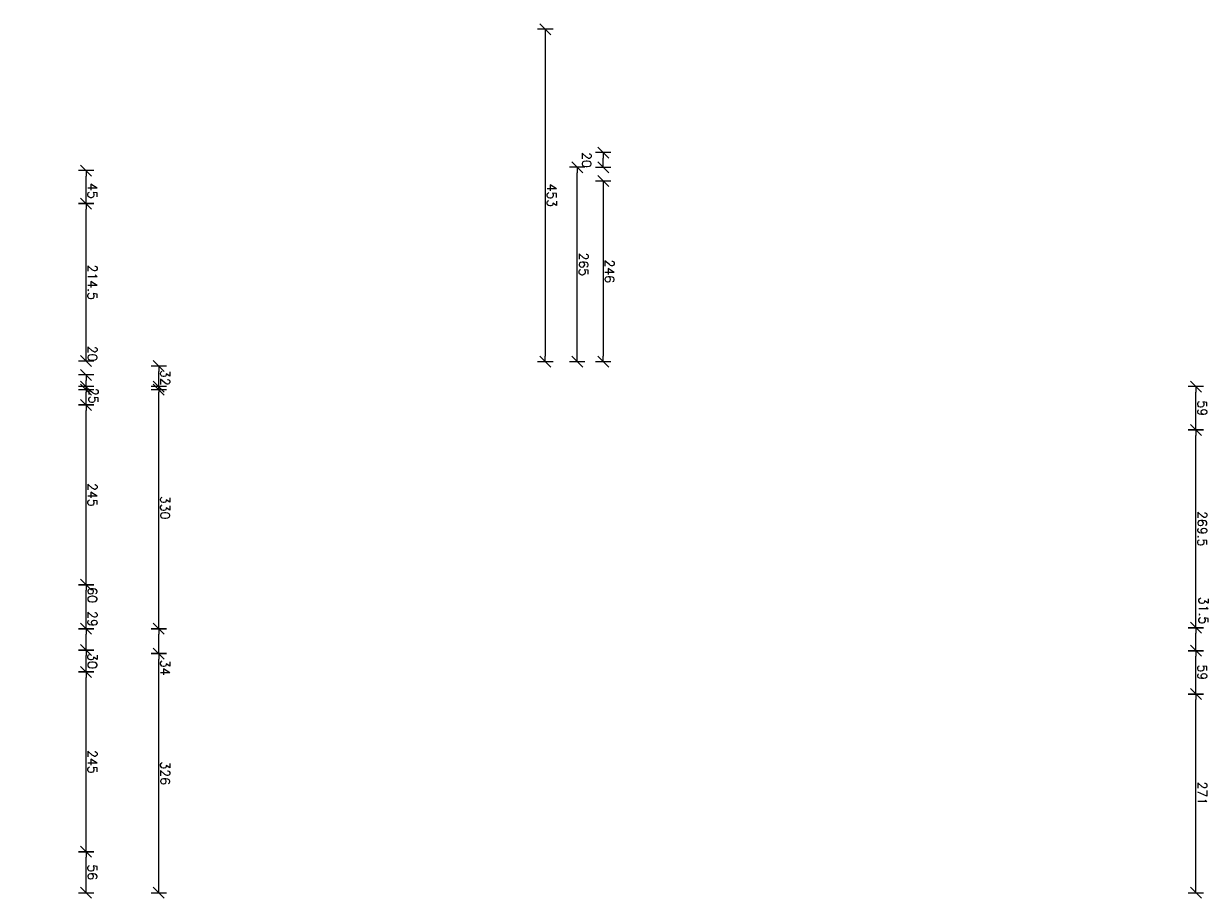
# Model space of a CAD drawing. Header units: millimetres. Extents: x -1893473 to 1546619, y -568027 to 942944.
# Tile 1 of 256: x -1893473 to -1877319, y 931021 to 942944. Entities that reach past the tile are written whole.
import ezdxf

# ---------------------------------------------------------------- set-up
doc = ezdxf.new("R2010")
doc.units = ezdxf.units.MM
doc.header["$LTSCALE"] = 0.2
doc.layers.get('0').update_dxf_attribs({"lineweight": 0})
for name, color, linetype, lineweight in [('!! 1  WYDZIELENIE PPOŻ', 252, 'Continuous', 0), ('!! wymiary osi', 250, 'Continuous', 9), ('P-Opis nadproża systemowe', 11, 'Continuous', 9)]:
    doc.layers.add(name, color=color, linetype=linetype, lineweight=lineweight)
doc.styles.add('TXT', font='simplex.shx')
doc.dimstyles.new('DIM50', dxfattribs={"dimscale": 5, "dimtxt": 2.5, "dimasz": 1.5, "dimexe": 0, "dimexo": 0, "dimgap": 0.5, "dimtad": 1, "dimdec": 4, "dimrnd": 0.5, "dimdsep": 46, "dimtxsty": 'TXT', "dimblk1": 'TICK1', "dimblk2": 'TICK1', "dimsah": 1, "dimcen": 0, "dimse1": 1, "dimse2": 1, "dimclrd": 1, "dimclre": 7, "dimclrt": 9, "dimadec": 0, "dimazin": 0, "dimtfac": 1, "dimtdec": 4, "dimtmove": 2, "dimatfit": 3, "dimldrblk": 'TICK1', "dimfxl": 1, "dimtolj": 1, "dimarcsym": 0})

# ---------------------------------------------------------------- blocks, each defined once
blk = doc.blocks.new('TICK1')
at = {"color": 2}
blk.add_line((-1, -1), (1, 1), dxfattribs=at)
at = {"color": 0}
for p, q in [((0, 0), (-1, 0)), ((0, -1.4), (0, 1.4))]:
    blk.add_line(p, q, dxfattribs=at)
blk = doc.blocks.new('*D4907')
at = {"layer": '!! wymiary osi', "color": 1, "lineweight": -2, "transparency": 16777216}
blk.add_line((80837.2, -199388.1), (80796.2, -199388.1), dxfattribs=at)
at = {"layer": 'DEFPOINTS', "color": 0, "transparency": 16777216}
for p in [(80788.7, -199388.1), (80788.7, -199473.2), (80844.7, -199473.2)]:
    blk.add_point(p, dxfattribs=at)
at = {"layer": '!! wymiary osi', "color": 1, "lineweight": -2, "transparency": 16777216, "xscale": 7.5, "yscale": 7.5, "zscale": 7.5, "rotation": 180}
blk.add_blockref('TICK1', (80788.7, -199388.1), dxfattribs=at)
at = {"layer": '!! wymiary osi', "color": 1, "lineweight": -2, "transparency": 16777216, "xscale": 7.5, "yscale": 7.5, "zscale": 7.5}
blk.add_blockref('TICK1', (80844.7, -199388.1), dxfattribs=at)
at = {"layer": '!! wymiary osi', "color": 9, "transparency": 16777216, "insert": (80816.7, -199379.4), "char_height": 12.5, "attachment_point": 5, "style": 'TXT'}
blk.add_mtext('\\A1;56', dxfattribs=at)
blk = doc.blocks.new('*D4908')
at = {"layer": '!! wymiary osi', "color": 1, "lineweight": -2, "transparency": 16777216}
blk.add_line((80781.2, -199388.1), (80551.2, -199388.1), dxfattribs=at)
at = {"layer": 'DEFPOINTS', "color": 0, "transparency": 16777216}
for p in [(80543.7, -199388.1), (80543.7, -199473.2), (80788.7, -199473.2)]:
    blk.add_point(p, dxfattribs=at)
at = {"layer": '!! wymiary osi', "color": 1, "lineweight": -2, "transparency": 16777216, "xscale": 7.5, "yscale": 7.5, "zscale": 7.5, "rotation": 180}
blk.add_blockref('TICK1', (80543.7, -199388.1), dxfattribs=at)
at = {"layer": '!! wymiary osi', "color": 1, "lineweight": -2, "transparency": 16777216, "xscale": 7.5, "yscale": 7.5, "zscale": 7.5}
blk.add_blockref('TICK1', (80788.7, -199388.1), dxfattribs=at)
at = {"layer": '!! wymiary osi', "color": 9, "transparency": 16777216, "insert": (80666.2, -199379.4), "char_height": 12.5, "attachment_point": 5, "style": 'TXT'}
blk.add_mtext('\\A1;245', dxfattribs=at)
blk = doc.blocks.new('*D4909')
at = {"layer": '!! wymiary osi', "color": 1, "lineweight": -2, "transparency": 16777216}
blk.add_line((80536.2, -199388.1), (80521.3, -199388.1), dxfattribs=at)
at = {"layer": 'DEFPOINTS', "color": 0, "transparency": 16777216}
for p in [(80513.8, -199388.1), (80513.8, -199472.4), (80543.7, -199473.2)]:
    blk.add_point(p, dxfattribs=at)
at = {"layer": '!! wymiary osi', "color": 1, "lineweight": -2, "transparency": 16777216, "xscale": 7.5, "yscale": 7.5, "zscale": 7.5, "rotation": 180}
blk.add_blockref('TICK1', (80513.8, -199388.1), dxfattribs=at)
at = {"layer": '!! wymiary osi', "color": 1, "lineweight": -2, "transparency": 16777216, "xscale": 7.5, "yscale": 7.5, "zscale": 7.5}
blk.add_blockref('TICK1', (80543.7, -199388.1), dxfattribs=at)
at = {"layer": '!! wymiary osi', "color": 9, "transparency": 16777216, "insert": (80528.8, -199379.4), "char_height": 12.5, "attachment_point": 5, "style": 'TXT'}
blk.add_mtext('\\A1;30', dxfattribs=at)
blk = doc.blocks.new('*D4910')
at = {"layer": '!! wymiary osi', "color": 1, "lineweight": -2, "transparency": 16777216}
blk.add_line((80506.3, -199388.1), (80492.2, -199388.1), dxfattribs=at)
at = {"layer": 'DEFPOINTS', "color": 0, "transparency": 16777216}
for p in [(80484.7, -199388.1), (80484.7, -199473.2), (80513.8, -199472.4)]:
    blk.add_point(p, dxfattribs=at)
at = {"layer": '!! wymiary osi', "color": 1, "lineweight": -2, "transparency": 16777216, "xscale": 7.5, "yscale": 7.5, "zscale": 7.5, "rotation": 180}
blk.add_blockref('TICK1', (80484.7, -199388.1), dxfattribs=at)
at = {"layer": '!! wymiary osi', "color": 1, "lineweight": -2, "transparency": 16777216, "xscale": 7.5, "yscale": 7.5, "zscale": 7.5}
blk.add_blockref('TICK1', (80513.8, -199388.1), dxfattribs=at)
at = {"layer": '!! wymiary osi', "color": 9, "transparency": 16777216, "insert": (80471.3, -199379.4), "char_height": 12.5, "attachment_point": 5, "style": 'TXT'}
blk.add_mtext('\\A1;29', dxfattribs=at)
blk = doc.blocks.new('*D4911')
at = {"layer": '!! wymiary osi', "color": 1, "lineweight": -2, "transparency": 16777216}
blk.add_line((80477.2, -199388.1), (80432.2, -199388.1), dxfattribs=at)
at = {"layer": 'DEFPOINTS', "color": 0, "transparency": 16777216}
for p in [(80424.7, -199388.1), (80424.7, -199473.2), (80484.7, -199473.2)]:
    blk.add_point(p, dxfattribs=at)
at = {"layer": '!! wymiary osi', "color": 1, "lineweight": -2, "transparency": 16777216, "xscale": 7.5, "yscale": 7.5, "zscale": 7.5, "rotation": 180}
blk.add_blockref('TICK1', (80424.7, -199388.1), dxfattribs=at)
at = {"layer": '!! wymiary osi', "color": 1, "lineweight": -2, "transparency": 16777216, "xscale": 7.5, "yscale": 7.5, "zscale": 7.5}
blk.add_blockref('TICK1', (80484.7, -199388.1), dxfattribs=at)
at = {"layer": '!! wymiary osi', "color": 9, "transparency": 16777216, "insert": (80438.9, -199379.4), "char_height": 12.5, "attachment_point": 5, "style": 'TXT'}
blk.add_mtext('\\A1;60', dxfattribs=at)
blk = doc.blocks.new('*D4912')
at = {"layer": '!! wymiary osi', "color": 1, "lineweight": -2, "transparency": 16777216}
blk.add_line((80417.2, -199388.1), (80187.2, -199388.1), dxfattribs=at)
at = {"layer": 'DEFPOINTS', "color": 0, "transparency": 16777216}
for p in [(80179.7, -199388.1), (80179.7, -199473.2), (80424.7, -199473.2)]:
    blk.add_point(p, dxfattribs=at)
at = {"layer": '!! wymiary osi', "color": 1, "lineweight": -2, "transparency": 16777216, "xscale": 7.5, "yscale": 7.5, "zscale": 7.5, "rotation": 180}
blk.add_blockref('TICK1', (80179.7, -199388.1), dxfattribs=at)
at = {"layer": '!! wymiary osi', "color": 1, "lineweight": -2, "transparency": 16777216, "xscale": 7.5, "yscale": 7.5, "zscale": 7.5}
blk.add_blockref('TICK1', (80424.7, -199388.1), dxfattribs=at)
at = {"layer": '!! wymiary osi', "color": 9, "transparency": 16777216, "insert": (80302.2, -199379.4), "char_height": 12.5, "attachment_point": 5, "style": 'TXT'}
blk.add_mtext('\\A1;245', dxfattribs=at)
blk = doc.blocks.new('*D4913')
at = {"layer": '!! wymiary osi', "color": 1, "lineweight": -2, "transparency": 16777216}
blk.add_line((80172.2, -199388.1), (80162.2, -199388.1), dxfattribs=at)
at = {"layer": 'DEFPOINTS', "color": 0, "transparency": 16777216}
for p in [(80154.7, -199388.1), (80154.7, -199473.2), (80179.7, -199473.2)]:
    blk.add_point(p, dxfattribs=at)
at = {"layer": '!! wymiary osi', "color": 1, "lineweight": -2, "transparency": 16777216, "xscale": 7.5, "yscale": 7.5, "zscale": 7.5, "rotation": 180}
blk.add_blockref('TICK1', (80154.7, -199388.1), dxfattribs=at)
at = {"layer": '!! wymiary osi', "color": 1, "lineweight": -2, "transparency": 16777216, "xscale": 7.5, "yscale": 7.5, "zscale": 7.5}
blk.add_blockref('TICK1', (80179.7, -199388.1), dxfattribs=at)
at = {"layer": '!! wymiary osi', "color": 9, "transparency": 16777216, "insert": (80167.2, -199378.1), "char_height": 12.5, "attachment_point": 5, "style": 'TXT'}
blk.add_mtext('\\A1;25', dxfattribs=at)
blk = doc.blocks.new('*D4914')
at = {"layer": '!! wymiary osi', "color": 1, "lineweight": -2, "transparency": 16777216}
blk.add_line((80151.2, -199388.1), (80146.2, -199388.1), dxfattribs=at)
at = {"layer": 'DEFPOINTS', "color": 0, "transparency": 16777216}
for p in [(80138.7, -199388.1), (80138.7, -199473.1), (80158.7, -199473.2)]:
    blk.add_point(p, dxfattribs=at)
at = {"layer": '!! wymiary osi', "color": 1, "lineweight": -2, "transparency": 16777216, "xscale": 7.5, "yscale": 7.5, "zscale": 7.5, "rotation": 180}
blk.add_blockref('TICK1', (80138.7, -199388.1), dxfattribs=at)
at = {"layer": '!! wymiary osi', "color": 1, "lineweight": -2, "transparency": 16777216, "xscale": 7.5, "yscale": 7.5, "zscale": 7.5}
blk.add_blockref('TICK1', (80158.7, -199388.1), dxfattribs=at)
at = {"layer": '!! wymiary osi', "color": 9, "transparency": 16777216, "insert": (80109.7, -199379.4), "char_height": 12.5, "attachment_point": 5, "style": 'TXT'}
blk.add_mtext('\\A1;20', dxfattribs=at)
blk = doc.blocks.new('*D4915')
at = {"layer": '!! wymiary osi', "color": 1, "lineweight": -2, "transparency": 16777216}
blk.add_line((80837.2, -199289), (80526.2, -199289), dxfattribs=at)
at = {"layer": 'DEFPOINTS', "color": 0, "transparency": 16777216}
for p in [(80518.7, -199289), (80518.7, -199473.2), (80844.7, -199473.2)]:
    blk.add_point(p, dxfattribs=at)
at = {"layer": '!! wymiary osi', "color": 1, "lineweight": -2, "transparency": 16777216, "xscale": 7.5, "yscale": 7.5, "zscale": 7.5, "rotation": 180}
blk.add_blockref('TICK1', (80518.7, -199289), dxfattribs=at)
at = {"layer": '!! wymiary osi', "color": 1, "lineweight": -2, "transparency": 16777216, "xscale": 7.5, "yscale": 7.5, "zscale": 7.5}
blk.add_blockref('TICK1', (80844.7, -199289), dxfattribs=at)
at = {"layer": '!! wymiary osi', "color": 9, "transparency": 16777216, "insert": (80681.7, -199280.3), "char_height": 12.5, "attachment_point": 5, "style": 'TXT'}
blk.add_mtext('\\A1;326', dxfattribs=at)
blk = doc.blocks.new('*D4916')
at = {"layer": '!! wymiary osi', "color": 1, "lineweight": -2, "transparency": 16777216}
blk.add_line((80511.2, -199289), (80492.2, -199289), dxfattribs=at)
at = {"layer": 'DEFPOINTS', "color": 0, "transparency": 16777216}
for p in [(80484.7, -199289), (80484.7, -199289), (80518.7, -199473.2)]:
    blk.add_point(p, dxfattribs=at)
at = {"layer": '!! wymiary osi', "color": 1, "lineweight": -2, "transparency": 16777216, "xscale": 7.5, "yscale": 7.5, "zscale": 7.5, "rotation": 180}
blk.add_blockref('TICK1', (80484.7, -199289), dxfattribs=at)
at = {"layer": '!! wymiary osi', "color": 1, "lineweight": -2, "transparency": 16777216, "xscale": 7.5, "yscale": 7.5, "zscale": 7.5}
blk.add_blockref('TICK1', (80518.7, -199289), dxfattribs=at)
at = {"layer": '!! wymiary osi', "color": 9, "transparency": 16777216, "insert": (80537.7, -199280.3), "char_height": 12.5, "attachment_point": 5, "style": 'TXT'}
blk.add_mtext('\\A1;34', dxfattribs=at)
blk = doc.blocks.new('*D4917')
at = {"layer": '!! wymiary osi', "color": 1, "lineweight": -2, "transparency": 16777216}
blk.add_line((80477.2, -199289), (80162.2, -199289), dxfattribs=at)
at = {"layer": 'DEFPOINTS', "color": 0, "transparency": 16777216}
for p in [(80154.7, -199289), (80154.7, -199289), (80484.7, -199289)]:
    blk.add_point(p, dxfattribs=at)
at = {"layer": '!! wymiary osi', "color": 1, "lineweight": -2, "transparency": 16777216, "xscale": 7.5, "yscale": 7.5, "zscale": 7.5, "rotation": 180}
blk.add_blockref('TICK1', (80154.7, -199289), dxfattribs=at)
at = {"layer": '!! wymiary osi', "color": 1, "lineweight": -2, "transparency": 16777216, "xscale": 7.5, "yscale": 7.5, "zscale": 7.5}
blk.add_blockref('TICK1', (80484.7, -199289), dxfattribs=at)
at = {"layer": '!! wymiary osi', "color": 9, "transparency": 16777216, "insert": (80319.7, -199280.3), "char_height": 12.5, "attachment_point": 5, "style": 'TXT'}
blk.add_mtext('\\A1;330', dxfattribs=at)
blk = doc.blocks.new('*D4918')
at = {"layer": '!! wymiary osi', "color": 1, "lineweight": -2, "transparency": 16777216}
blk.add_line((80151.2, -199289), (80134.2, -199289), dxfattribs=at)
at = {"layer": 'DEFPOINTS', "color": 0, "transparency": 16777216}
for p in [(80126.7, -199289), (80126.7, -199289), (80158.7, -199289)]:
    blk.add_point(p, dxfattribs=at)
at = {"layer": '!! wymiary osi', "color": 1, "lineweight": -2, "transparency": 16777216, "xscale": 7.5, "yscale": 7.5, "zscale": 7.5, "rotation": 180}
blk.add_blockref('TICK1', (80126.7, -199289), dxfattribs=at)
at = {"layer": '!! wymiary osi', "color": 1, "lineweight": -2, "transparency": 16777216, "xscale": 7.5, "yscale": 7.5, "zscale": 7.5}
blk.add_blockref('TICK1', (80158.7, -199289), dxfattribs=at)
at = {"layer": '!! wymiary osi', "color": 9, "transparency": 16777216, "insert": (80142.7, -199280.3), "char_height": 12.5, "attachment_point": 5, "style": 'TXT'}
blk.add_mtext('\\A1;32', dxfattribs=at)
blk = doc.blocks.new('*D4919')
at = {"layer": '!! wymiary osi', "color": 1, "lineweight": -2, "transparency": 16777216}
blk.add_line((80113, -198718.3), (79863.2, -198718.3), dxfattribs=at)
at = {"layer": 'DEFPOINTS', "color": 0, "transparency": 16777216}
for p in [(79855.7, -198588.5), (80120.5, -198594.1), (79855.7, -198718.3)]:
    blk.add_point(p, dxfattribs=at)
at = {"layer": '!! wymiary osi', "color": 1, "lineweight": -2, "transparency": 16777216, "xscale": 7.5, "yscale": 7.5, "zscale": 7.5, "rotation": 180}
blk.add_blockref('TICK1', (79855.7, -198718.3), dxfattribs=at)
at = {"layer": '!! wymiary osi', "color": 1, "lineweight": -2, "transparency": 16777216, "xscale": 7.5, "yscale": 7.5, "zscale": 7.5}
blk.add_blockref('TICK1', (80120.5, -198718.3), dxfattribs=at)
at = {"layer": '!! wymiary osi', "color": 9, "transparency": 16777216, "insert": (79988.1, -198709.6), "char_height": 12.5, "attachment_point": 5, "style": 'TXT'}
blk.add_mtext('\\A1;265', dxfattribs=at)
blk = doc.blocks.new('*D4920')
at = {"layer": '!! wymiary osi', "color": 1, "lineweight": -2, "transparency": 16777216}
blk.add_line((79675, -198761.9), (80113, -198761.9), dxfattribs=at)
at = {"layer": 'DEFPOINTS', "color": 0, "transparency": 16777216}
for p in [(80120.5, -198761.9), (79667.5, -198775.2), (80120.5, -198775.3)]:
    blk.add_point(p, dxfattribs=at)
at = {"layer": '!! wymiary osi', "color": 1, "lineweight": -2, "transparency": 16777216, "xscale": 7.5, "yscale": 7.5, "zscale": 7.5, "rotation": 180}
blk.add_blockref('TICK1', (79667.5, -198761.9), dxfattribs=at)
at = {"layer": '!! wymiary osi', "color": 1, "lineweight": -2, "transparency": 16777216, "xscale": 7.5, "yscale": 7.5, "zscale": 7.5}
blk.add_blockref('TICK1', (80120.5, -198761.9), dxfattribs=at)
at = {"layer": '!! wymiary osi', "color": 9, "transparency": 16777216, "insert": (79894, -198753.1), "char_height": 12.5, "attachment_point": 5, "style": 'TXT'}
blk.add_mtext('\\A1;453', dxfattribs=at)
blk = doc.blocks.new('*D4921')
at = {"layer": '!! wymiary osi', "color": 1, "lineweight": -2, "transparency": 16777216}
blk.add_line((79881.9, -198683), (80113, -198683), dxfattribs=at)
at = {"layer": 'DEFPOINTS', "color": 0, "transparency": 16777216}
for p in [(79874.4, -198574.1), (80120.5, -198574.1), (80120.5, -198683)]:
    blk.add_point(p, dxfattribs=at)
at = {"layer": '!! wymiary osi', "color": 1, "lineweight": -2, "transparency": 16777216, "xscale": 7.5, "yscale": 7.5, "zscale": 7.5, "rotation": 180}
blk.add_blockref('TICK1', (79874.4, -198683), dxfattribs=at)
at = {"layer": '!! wymiary osi', "color": 1, "lineweight": -2, "transparency": 16777216, "xscale": 7.5, "yscale": 7.5, "zscale": 7.5}
blk.add_blockref('TICK1', (80120.5, -198683), dxfattribs=at)
at = {"layer": '!! wymiary osi', "color": 9, "transparency": 16777216, "insert": (79997.5, -198674.3), "char_height": 12.5, "attachment_point": 5, "style": 'TXT'}
blk.add_mtext('\\A1;246', dxfattribs=at)
blk = doc.blocks.new('*D4922')
at = {"layer": '!! wymiary osi', "color": 1, "lineweight": -2, "transparency": 16777216}
blk.add_line((79848.2, -198683), (79843.2, -198683), dxfattribs=at)
at = {"layer": 'DEFPOINTS', "color": 0, "transparency": 16777216}
for p in [(79835.7, -198598.5), (79855.7, -198598.5), (79835.7, -198683)]:
    blk.add_point(p, dxfattribs=at)
at = {"layer": '!! wymiary osi', "color": 1, "lineweight": -2, "transparency": 16777216, "xscale": 7.5, "yscale": 7.5, "zscale": 7.5, "rotation": 180}
blk.add_blockref('TICK1', (79835.7, -198683), dxfattribs=at)
at = {"layer": '!! wymiary osi', "color": 1, "lineweight": -2, "transparency": 16777216, "xscale": 7.5, "yscale": 7.5, "zscale": 7.5}
blk.add_blockref('TICK1', (79855.7, -198683), dxfattribs=at)
at = {"layer": '!! wymiary osi', "color": 9, "transparency": 16777216, "insert": (79845.7, -198705.5), "char_height": 12.5, "attachment_point": 5, "style": 'TXT'}
blk.add_mtext('\\A1;20', dxfattribs=at)
blk = doc.blocks.new('*D4937')
at = {"layer": '!! wymiary osi', "color": 1, "lineweight": -2, "transparency": 16777216}
blk.add_line((80112.2, -199388.1), (79912.7, -199388.1), dxfattribs=at)
at = {"layer": 'DEFPOINTS', "color": 0, "transparency": 16777216}
for p in [(79905.2, -199388.1), (79905.2, -199473.1), (80119.7, -199473.2)]:
    blk.add_point(p, dxfattribs=at)
at = {"layer": '!! wymiary osi', "color": 1, "lineweight": -2, "transparency": 16777216, "xscale": 7.5, "yscale": 7.5, "zscale": 7.5, "rotation": 180}
blk.add_blockref('TICK1', (79905.2, -199388.1), dxfattribs=at)
at = {"layer": '!! wymiary osi', "color": 1, "lineweight": -2, "transparency": 16777216, "xscale": 7.5, "yscale": 7.5, "zscale": 7.5}
blk.add_blockref('TICK1', (80119.7, -199388.1), dxfattribs=at)
at = {"layer": '!! wymiary osi', "color": 9, "transparency": 16777216, "insert": (80012.4, -199379.4), "char_height": 12.5, "attachment_point": 5, "style": 'TXT'}
blk.add_mtext('\\A1;214.5', dxfattribs=at)
blk = doc.blocks.new('*D4938')
at = {"layer": '!! wymiary osi', "color": 1, "lineweight": -2, "transparency": 16777216}
blk.add_line((79897.7, -199388.1), (79867.7, -199388.1), dxfattribs=at)
at = {"layer": 'DEFPOINTS', "color": 0, "transparency": 16777216}
for p in [(79860.2, -199388.1), (79860.2, -199473.1), (79905.2, -199473.1)]:
    blk.add_point(p, dxfattribs=at)
at = {"layer": '!! wymiary osi', "color": 1, "lineweight": -2, "transparency": 16777216, "xscale": 7.5, "yscale": 7.5, "zscale": 7.5, "rotation": 180}
blk.add_blockref('TICK1', (79860.2, -199388.1), dxfattribs=at)
at = {"layer": '!! wymiary osi', "color": 1, "lineweight": -2, "transparency": 16777216, "xscale": 7.5, "yscale": 7.5, "zscale": 7.5}
blk.add_blockref('TICK1', (79905.2, -199388.1), dxfattribs=at)
at = {"layer": '!! wymiary osi', "color": 9, "transparency": 16777216, "insert": (79888, -199379.4), "char_height": 12.5, "attachment_point": 5, "style": 'TXT'}
blk.add_mtext('\\A1;45', dxfattribs=at)
blk = doc.blocks.new('*D4939')
at = {"layer": '!! 1  WYDZIELENIE PPOŻ', "color": 1, "lineweight": -2, "transparency": 16777216}
blk.add_line((80837.2, -197874.8), (80581.2, -197874.8), dxfattribs=at)
at = {"layer": 'DEFPOINTS', "color": 0, "transparency": 16777216}
for p in [(80573.7, -197874.8), (80573.7, -198014.6), (80844.7, -198014.6)]:
    blk.add_point(p, dxfattribs=at)
at = {"layer": '!! 1  WYDZIELENIE PPOŻ', "color": 1, "lineweight": -2, "transparency": 16777216, "xscale": 7.5, "yscale": 7.5, "zscale": 7.5, "rotation": 180}
blk.add_blockref('TICK1', (80573.7, -197874.8), dxfattribs=at)
at = {"layer": '!! 1  WYDZIELENIE PPOŻ', "color": 1, "lineweight": -2, "transparency": 16777216, "xscale": 7.5, "yscale": 7.5, "zscale": 7.5}
blk.add_blockref('TICK1', (80844.7, -197874.8), dxfattribs=at)
at = {"layer": '!! 1  WYDZIELENIE PPOŻ', "color": 9, "transparency": 16777216, "insert": (80709.2, -197866.1), "char_height": 12.5, "attachment_point": 5, "style": 'TXT'}
blk.add_mtext('\\A1;271', dxfattribs=at)
blk = doc.blocks.new('*D4940')
at = {"layer": '!! 1  WYDZIELENIE PPOŻ', "color": 1, "lineweight": -2, "transparency": 16777216}
blk.add_line((80566.2, -197874.8), (80522.2, -197874.8), dxfattribs=at)
at = {"layer": 'DEFPOINTS', "color": 0, "transparency": 16777216}
for p in [(80514.7, -197874.8), (80514.7, -198014.6), (80573.7, -198014.6)]:
    blk.add_point(p, dxfattribs=at)
at = {"layer": '!! 1  WYDZIELENIE PPOŻ', "color": 1, "lineweight": -2, "transparency": 16777216, "xscale": 7.5, "yscale": 7.5, "zscale": 7.5, "rotation": 180}
blk.add_blockref('TICK1', (80514.7, -197874.8), dxfattribs=at)
at = {"layer": '!! 1  WYDZIELENIE PPOŻ', "color": 1, "lineweight": -2, "transparency": 16777216, "xscale": 7.5, "yscale": 7.5, "zscale": 7.5}
blk.add_blockref('TICK1', (80573.7, -197874.8), dxfattribs=at)
at = {"layer": '!! 1  WYDZIELENIE PPOŻ', "color": 9, "transparency": 16777216, "insert": (80544.2, -197866.1), "char_height": 12.5, "attachment_point": 5, "style": 'TXT'}
blk.add_mtext('\\A1;59', dxfattribs=at)
blk = doc.blocks.new('*D4941')
at = {"layer": '!! 1  WYDZIELENIE PPOŻ', "color": 1, "lineweight": -2, "transparency": 16777216}
blk.add_line((80507.2, -197874.8), (80490.9, -197874.8), dxfattribs=at)
at = {"layer": 'DEFPOINTS', "color": 0, "transparency": 16777216}
for p in [(80483.4, -197874.8), (80483.4, -198014.6), (80514.7, -198014.6)]:
    blk.add_point(p, dxfattribs=at)
at = {"layer": '!! 1  WYDZIELENIE PPOŻ', "color": 1, "lineweight": -2, "transparency": 16777216, "xscale": 7.5, "yscale": 7.5, "zscale": 7.5, "rotation": 180}
blk.add_blockref('TICK1', (80483.4, -197874.8), dxfattribs=at)
at = {"layer": '!! 1  WYDZIELENIE PPOŻ', "color": 1, "lineweight": -2, "transparency": 16777216, "xscale": 7.5, "yscale": 7.5, "zscale": 7.5}
blk.add_blockref('TICK1', (80514.7, -197874.8), dxfattribs=at)
at = {"layer": '!! 1  WYDZIELENIE PPOŻ', "color": 9, "transparency": 16777216, "insert": (80459.9, -197864.3), "char_height": 12.5, "attachment_point": 5, "style": 'TXT'}
blk.add_mtext('\\A1;31.5', dxfattribs=at)
blk = doc.blocks.new('*D4942')
at = {"layer": '!! 1  WYDZIELENIE PPOŻ', "color": 1, "lineweight": -2, "transparency": 16777216}
blk.add_line((80475.9, -197874.8), (80221.2, -197874.8), dxfattribs=at)
at = {"layer": 'DEFPOINTS', "color": 0, "transparency": 16777216}
for p in [(80213.7, -197874.8), (80213.7, -198014.6), (80483.4, -198014.6)]:
    blk.add_point(p, dxfattribs=at)
at = {"layer": '!! 1  WYDZIELENIE PPOŻ', "color": 1, "lineweight": -2, "transparency": 16777216, "xscale": 7.5, "yscale": 7.5, "zscale": 7.5, "rotation": 180}
blk.add_blockref('TICK1', (80213.7, -197874.8), dxfattribs=at)
at = {"layer": '!! 1  WYDZIELENIE PPOŻ', "color": 1, "lineweight": -2, "transparency": 16777216, "xscale": 7.5, "yscale": 7.5, "zscale": 7.5}
blk.add_blockref('TICK1', (80483.4, -197874.8), dxfattribs=at)
at = {"layer": '!! 1  WYDZIELENIE PPOŻ', "color": 9, "transparency": 16777216, "insert": (80348.5, -197866.1), "char_height": 12.5, "attachment_point": 5, "style": 'TXT'}
blk.add_mtext('\\A1;269.5', dxfattribs=at)
blk = doc.blocks.new('*D4943')
at = {"layer": '!! 1  WYDZIELENIE PPOŻ', "color": 1, "lineweight": -2, "transparency": 16777216}
blk.add_line((80206.2, -197874.8), (80162.2, -197874.8), dxfattribs=at)
at = {"layer": 'DEFPOINTS', "color": 0, "transparency": 16777216}
for p in [(80154.7, -197874.8), (80154.7, -198014.6), (80213.7, -198014.6)]:
    blk.add_point(p, dxfattribs=at)
at = {"layer": '!! 1  WYDZIELENIE PPOŻ', "color": 1, "lineweight": -2, "transparency": 16777216, "xscale": 7.5, "yscale": 7.5, "zscale": 7.5, "rotation": 180}
blk.add_blockref('TICK1', (80154.7, -197874.8), dxfattribs=at)
at = {"layer": '!! 1  WYDZIELENIE PPOŻ', "color": 1, "lineweight": -2, "transparency": 16777216, "xscale": 7.5, "yscale": 7.5, "zscale": 7.5}
blk.add_blockref('TICK1', (80213.7, -197874.8), dxfattribs=at)
at = {"layer": '!! 1  WYDZIELENIE PPOŻ', "color": 9, "transparency": 16777216, "insert": (80184.2, -197866.1), "char_height": 12.5, "attachment_point": 5, "style": 'TXT'}
blk.add_mtext('\\A1;59', dxfattribs=at)
blk = doc.blocks.new('A$C543C3033')
at = {"layer": '!! 1  WYDZIELENIE PPOŻ'}
dim = blk.add_aligned_dim(p1=(-1797.91053, -639.88395), p2=(-1797.91053, -910.88395), distance=-139.78763, dimstyle='DIM50', dxfattribs=at)
dim.commit()
dim.dimension.update_dxf_attribs({"geometry": '*D4939', "text_midpoint": (-1946.44816, -775.38395), "insert": (-199812.49883, -81484.56765)})
for base, p1, p2, picture, middle in [((-1937.69816, -969.88395), (-1797.91053, -910.88395), (-1797.91053, -969.88395), '*D4940', (-1946.44816, -940.38395)), ((-1937.69816, -1270.88395), (-1797.91053, -1001.17127), (-1797.91053, -1270.88395), '*D4942', (-1946.44816, -1136.02761)), ((-1937.69816, -1329.88395), (-1797.91053, -1270.88395), (-1797.91053, -1329.88395), '*D4943', (-1946.44816, -1300.38395))]:
    dim = blk.add_linear_dim(base=base, p1=p1, p2=p2, angle=90, dimstyle='DIM50', dxfattribs=at)
    dim.commit()
    dim.dimension.update_dxf_attribs({"geometry": picture, "text_midpoint": middle, "insert": (-199812.49883, -81484.56765)})
dim = blk.add_linear_dim(base=(-1937.69816, -1001.17127), p1=(-1797.91053, -969.88395), p2=(-1797.91053, -1001.17127), angle=90, dimstyle='DIM50', dxfattribs=at)
dim.commit()
dim.dimension.update_dxf_attribs({"geometry": '*D4941', "text_midpoint": (-1948.18337, -1024.66528), "dimtype": 128, "insert": (-199812.49883, -81484.56765)})
at = {"layer": '!! wymiary osi'}
for base, p1, p2, picture, middle in [((-523.47578, -965.88395), (-339.33087, -639.88395), (-339.33087, -965.88395), '*D4915', (-532.22578, -802.88395)), ((-424.36755, -695.88395), (-339.33087, -639.88395), (-339.33087, -695.88395), '*D4907', (-433.11755, -667.88395)), ((-424.36755, -940.88395), (-339.33087, -695.88395), (-339.33087, -940.88395), '*D4908', (-433.11755, -818.38395)), ((-424.36755, -970.71898), (-339.33087, -940.88395), (-340.05494, -970.71898), '*D4909', (-433.11755, -955.80146)), ((-523.47578, -1329.88395), (-523.47578, -999.88395), (-523.47578, -1329.88395), '*D4917', (-532.22578, -1164.88395)), ((-424.36755, -1304.88395), (-339.33087, -1059.88395), (-339.33087, -1304.88395), '*D4912', (-433.11755, -1182.38395)), ((-424.36755, -1329.88395), (-339.33087, -1304.88395), (-339.33087, -1329.88395), '*D4913', (-434.36755, -1317.38395)), ((-523.47578, -1357.88395), (-523.47578, -1325.88395), (-523.47578, -1357.88395), '*D4918', (-532.22578, -1341.88395)), ((-1050.60899, -1364.11551), (-1037.33087, -1817.10529), (-1037.18053, -1364.11551), '*D4920', (-1059.35899, -1590.6104)), ((-1094.17541, -1628.8841), (-1218.39521, -1364.05537), (-1223.95036, -1628.8841), '*D4919', (-1102.92541, -1496.46974)), ((-1129.47746, -1364.04873), (-1238.39521, -1610.12791), (-1238.39521, -1364.04873), '*D4921', (-1138.22746, -1487.08832)), ((-424.36755, -1579.36638), (-339.31096, -1364.88395), (-339.3707, -1579.36638), '*D4937', (-433.11755, -1472.12516)), ((-1129.47746, -1648.8841), (-1213.95036, -1628.8841), (-1213.95036, -1648.8841), '*D4922', (-1106.97746, -1638.8841))]:
    dim = blk.add_linear_dim(base=base, p1=p1, p2=p2, angle=90, dimstyle='DIM50', dxfattribs=at)
    dim.commit()
    dim.dimension.update_dxf_attribs({"geometry": picture, "text_midpoint": middle, "insert": (-199812.49883, -81484.56765)})
for base, p1, p2, picture, middle in [((-523.47578, -999.88395), (-339.33087, -965.88395), (-523.47578, -999.88395), '*D4916', (-532.22578, -946.85175)), ((-424.36755, -999.88395), (-340.05494, -970.71898), (-339.33087, -999.88395), '*D4910', (-433.11755, -1013.30201)), ((-424.36755, -1059.88395), (-339.33087, -999.88395), (-339.33087, -1059.88395), '*D4911', (-433.11755, -1045.66429)), ((-424.36755, -1345.88395), (-339.33087, -1325.88395), (-339.3707, -1345.88395), '*D4914', (-433.11755, -1374.84641)), ((-424.36755, -1624.36638), (-339.3707, -1579.36638), (-339.3707, -1624.36638), '*D4938', (-433.11755, -1596.53306))]:
    dim = blk.add_linear_dim(base=base, p1=p1, p2=p2, angle=90, dimstyle='DIM50', dxfattribs=at)
    dim.commit()
    dim.dimension.update_dxf_attribs({"geometry": picture, "text_midpoint": middle, "dimtype": 128, "insert": (-199812.49883, -81484.56765)})

msp = doc.modelspace()

# ---------------------------------------------------------------- block references
at = {"layer": 'P-Opis nadproża systemowe', "xscale": 10, "yscale": 10, "zscale": 10, "rotation": 270}
msp.add_blockref('A$C543C3033', (916104.79976, -258581.80068), dxfattribs=at)

doc.saveas('drawing.dxf')
